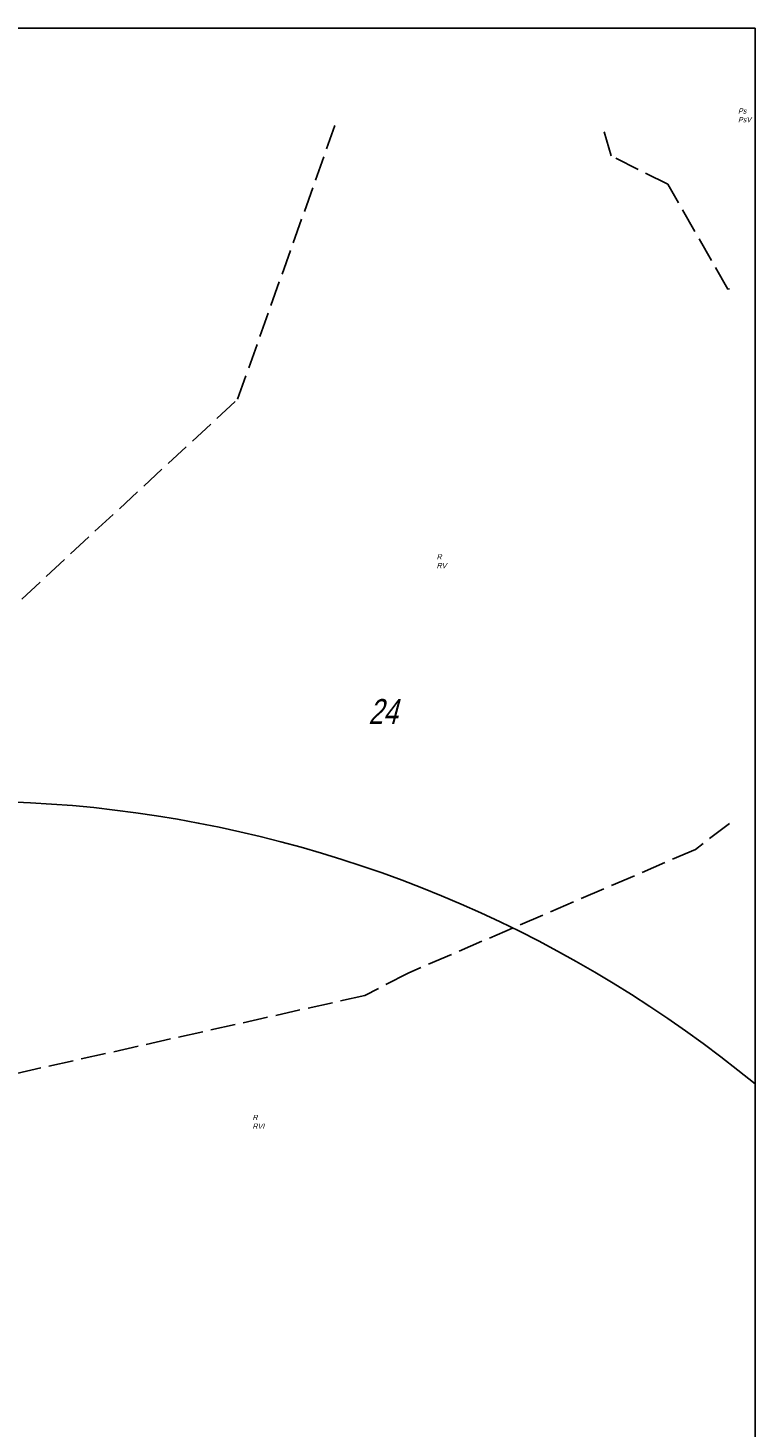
# Model space of a CAD drawing. Header units: metres. Extents: x 6582395 to 6583921, y 5752654 to 5753685.
# Tile 42 of 42: x 6583745 to 6583920, y 5753348 to 5753685. Entities that reach past the tile are written whole.
import ezdxf

# ---------------------------------------------------------------- set-up
doc = ezdxf.new("R2010")
doc.units = ezdxf.units.M
doc.header["$LTSCALE"] = 2
doc.linetypes.add('GESTRICHELT', pattern=[4, 3, -1])
for name, color, linetype in [('209-Opis konturu klasyfikacyjnego', 7, 'Continuous'), ('210-Oznaczenie użytku', 7, 'Continuous'), ('211-Nr działki', 7, 'Continuous'), ('217-Granica konturu klasyfikcyjnego', 7, 'Continuous'), ('218-Granica użytku', 7, 'Continuous'), ('strefa nalotów', 7, 'Continuous'), ('tabela', 7, 'Continuous')]:
    doc.layers.add(name, color=color, linetype=linetype)
doc.styles.add('STIL4', font='txt')
doc.linetypes.add('STRAßENBAHN', pattern='A,3,[5,014 Plan fotowoltaika Florentynow Mariampol zal 1.shx,S=0.033333,R=0,X=0,Y=0],1,[6,014 Plan fotowoltaika Florentynow Mariampol zal 1.shx,S=0.033333,R=0,X=0,Y=0]', length=4)

msp = doc.modelspace()

# ---------------------------------------------------------------- linework, layer by layer
at = {"layer": '217-Granica konturu klasyfikcyjnego', "color": 3, "linetype": 'GESTRICHELT'}
for p, q in [((6583795.18, 5753596.06), (6583818.7, 5753662.13)), ((6583885.21, 5753654.65), (6583883.07, 5753662.13)), ((6583898.86, 5753647.83), (6583885.21, 5753654.65)), ((6583913.35, 5753622.56), (6583898.86, 5753647.83)), ((6583913.71, 5753622.64), (6583913.35, 5753622.56)), ((6583725.6, 5753531.64), (6583795.18, 5753596.06)), ((6583913.71, 5753493.9), (6583905.51, 5753487.63)), ((6583905.51, 5753487.63), (6583836.26, 5753457.85)), ((6583836.26, 5753457.85), (6583825.84, 5753452.46)), ((6583825.84, 5753452.46), (6583636.67, 5753410.15))]:
    msp.add_line(p, q, dxfattribs=at)
at = {"layer": '218-Granica użytku', "color": 3, "linetype": 'GESTRICHELT'}
for p, q in [((6583795.18, 5753596.06), (6583818.7, 5753662.13)), ((6583885.21, 5753654.65), (6583883.07, 5753662.13)), ((6583898.86, 5753647.83), (6583885.21, 5753654.65)), ((6583913.35, 5753622.56), (6583898.86, 5753647.83)), ((6583913.71, 5753622.64), (6583913.35, 5753622.56)), ((6583725.6, 5753531.64), (6583795.18, 5753596.06)), ((6583913.71, 5753493.9), (6583905.51, 5753487.63)), ((6583905.51, 5753487.63), (6583836.26, 5753457.85)), ((6583836.26, 5753457.85), (6583825.84, 5753452.46)), ((6583825.84, 5753452.46), (6583636.67, 5753410.15))]:
    msp.add_line(p, q, dxfattribs=at)
at = {"layer": 'strefa nalotów', "color": 237, "linetype": 'STRAßENBAHN'}
msp.add_arc((6583729.5, 5753199.3), 300, 50.6113, 113.6273, dxfattribs=at)
at = {"layer": 'tabela', "color": 7, "linetype": 'Continuous'}
for q in [(6582394.59, 5753685.46), (6583919.87, 5752653.88)]:
    msp.add_line((6583919.87, 5753685.46), q, dxfattribs=at)

# ---------------------------------------------------------------- texts
at = {"layer": '209-Opis konturu klasyfikacyjnego', "color": 3, "style": 'STIL4', "oblique": 15, "width": 0.9}
for s, p in [('PsV', (6583915.77, 5753662.75)), ('RV', (6583843.14, 5753555.37)), ('RVI', (6583798.77, 5753420.36))]:
    msp.add_text(s, height=1.25, dxfattribs=at).set_placement(p)
at = {"layer": '210-Oznaczenie użytku', "color": 3, "style": 'STIL4', "oblique": 15, "width": 0.9}
for s, p in [('Ps', (6583915.77, 5753664.85)), ('R', (6583843.14, 5753557.47)), ('R', (6583798.77, 5753422.46))]:
    msp.add_text(s, height=1.25, dxfattribs=at).set_placement(p)
at = {"layer": '211-Nr działki', "color": 7, "style": 'STIL4', "oblique": 15, "width": 0.7875}
msp.add_text('24', height=6, dxfattribs=at).set_placement((6583826.69, 5753517.85))

doc.saveas('drawing.dxf')
